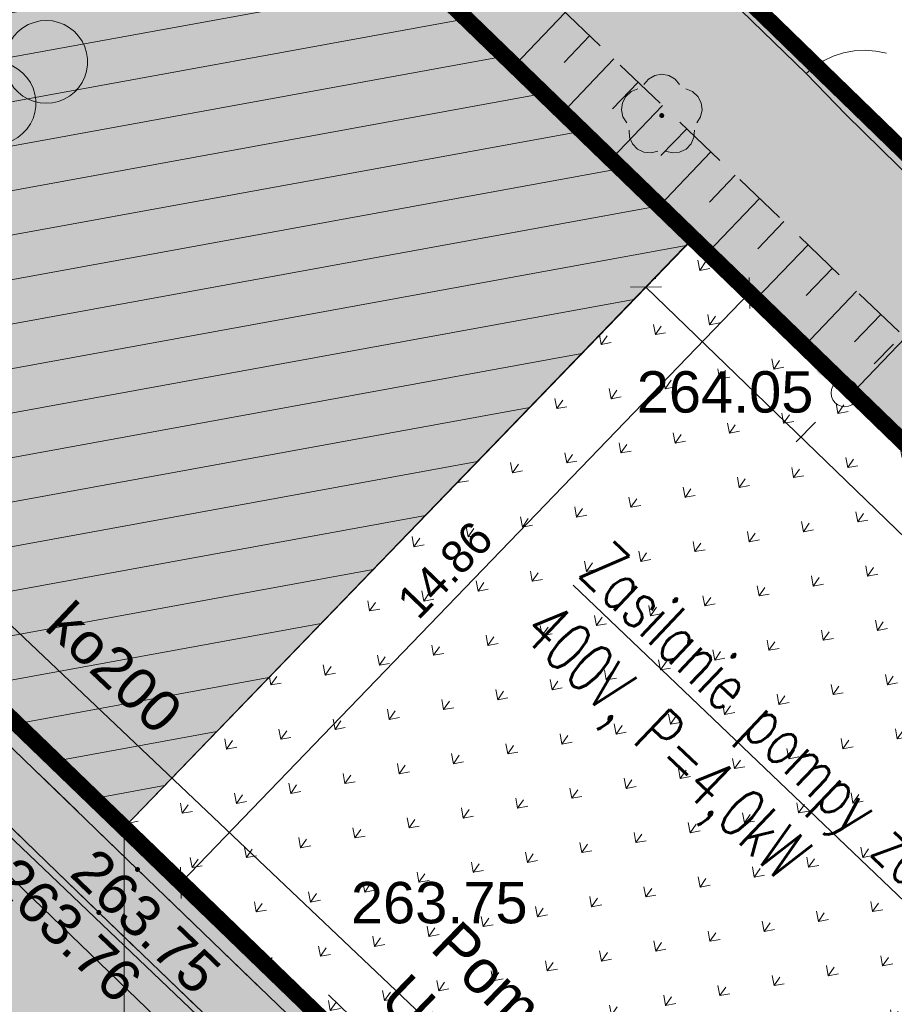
# Model space of a CAD drawing. Header units: metres. Extents: x 7427040 to 7427559, y 5541084 to 5541580.
# Tile 71 of 99: x 7427311 to 7427327, y 5541368 to 5541386. Entities that reach past the tile are written whole.
import ezdxf
from ezdxf.enums import TextEntityAlignment as Align

# ---------------------------------------------------------------- set-up
doc = ezdxf.new("R2010")
doc.units = ezdxf.units.M
doc.header["$MEASUREMENT"] = 0
for name, pattern in [('DASHED2', [0.375, 0.25, -0.125]), ('PRZER1-1', [1, 0.5, -0.5]), ('PRZER2-1', [1.5, 1, -0.5])]:
    doc.linetypes.add(name, pattern=pattern)
doc.layers.get('0').update_dxf_attribs({"color": 4})
doc.layers.get('Defpoints').update_dxf_attribs({"lineweight": 0})
for name, color, linetype, lineweight in [('!_DROGI_WYMIARY', 7, 'Continuous', 0), ('__ELEKTRYKA', 94, 'Continuous', 0), ('_PZT_NAWIERZCHNIE_L', 7, 'Continuous', 13), ('A_granica terenu do wniosku o ULICP', 151, 'DASHED2', 40), ('A_inne obiekty infrastruktury boiska', 33, 'Continuous', 0), ('A_teren podlegający przekształceniu', 1, 'DASHED2', 70), ('A_teren przekształcany na trawe naturalną', 5, 'Continuous', 0), ('A_WYMIAROWANIE', 255, 'Continuous', 0), ('E_gn_typ', 1, 'Continuous', 30), ('E_opisy', 3, 'Continuous', 30), ('GESDZI', 7, 'Continuous', 13), ('GESUZY', 96, 'Continuous', 13), ('GSLKFU', 7, 'Continuous', 13), ('GSLKOG', 7, 'Continuous', 30), ('GSPRDL', 96, 'Continuous', 13), ('GSPWPS', 7, 'Continuous', 13), ('GSPWPS_O', 7, 'Continuous', 13), ('GSSKOD', 7, 'Continuous', 13), ('GSSSPS', 7, 'Continuous', 13), ('GSSZSN', 7, 'Continuous', 13), ('GULEPR', 1, 'Continuous', 13), ('GULKPR', 36, 'Continuous', 13), ('GULKPR_O', 36, 'Continuous', 13), ('GUPELA', 7, 'Continuous', 13), ('PZT 1 BOISKO - A_boisko_L', 45, 'Continuous', 13)]:
    doc.layers.add(name, color=color, linetype=linetype, lineweight=lineweight)
doc.layers.add('_NDRK', color=6, linetype='Continuous', lineweight=0, plot=False)
doc.layers.add('WYTYCZNE ELEKTRYCZNE', color=230, linetype='Continuous', lineweight=30, plot=False)
for name, color, linetype, lineweight, transparency in [('A_chodniki_H', 253, 'Continuous', 13, 0.3), ('A_tereny zielone', 73, 'Continuous', 13, 0.7), ('PZT 1 BOISKO - A_boisko_H', 45, 'Continuous', 13, 0.5), ('SZRAF_1 BOISKO - !_DROGI_SZRAF_TARTAN', 11, 'Continuous', 0, 0.5)]:
    doc.layers.add(name, color=color, linetype=linetype, lineweight=lineweight, transparency=transparency)
doc.styles.add('Arial', font='arial.ttf')
doc.styles.add('century gothic', font='GOTHIC.TTF')
doc.styles.add('GN_atrybuty', font='simplex.shx', dxfattribs={"width": 0.8})
doc.styles.get("Standard").update_dxf_attribs({"font": 'arial.ttf'})
doc.styles.add('Style-@Arial Unicode MS', font='ARIALUNI.ttf')
doc.styles.add('Style-romans', font='romans.shx')
doc.dimstyles.new('ap 500', dxfattribs={"dimtxt": 0.9, "dimasz": 0.9, "dimexe": 0.045, "dimexo": 0.45, "dimgap": 0.45, "dimtad": 1, "dimzin": 3, "dimdsep": 46, "dimtxsty": 'Style-@Arial Unicode MS', "dimblk": '_Oblique_0.5', "dimcen": 0.55, "dimclrd": 7, "dimclre": 7, "dimadec": 0, "dimazin": 0, "dimtfac": 1, "dimtofl": 0, "dimtmove": 0, "dimatfit": 3, "dimldrblk": 'TerminatorOpen_0.5', "dimfxl": 0, "dimtolj": 1, "dimtzin": 3, "dimlwd": 13, "dimlwe": 13, "dimarcsym": 0})
doc.dimstyles.new('DUO PZT', dxfattribs={"dimtxt": 0.6, "dimasz": 0.4, "dimexe": 0.4, "dimexo": 0.0625, "dimgap": 0, "dimtad": 0, "dimzin": 1, "dimdsep": 46, "dimtxsty": 'century gothic', "dimblk": 'ARCHTICK', "dimcen": 0.09, "dimclrd": 256, "dimclre": 256, "dimclrt": 7, "dimazin": 0, "dimtfac": 1, "dimtmove": 0, "dimatfit": 3, "dimldrblk": 'ARCHTICK', "dimfxl": 0, "dimtolj": 1, "dimtzin": 1, "dimlwd": 13, "dimarcsym": 0})

# ---------------------------------------------------------------- blocks, each defined once
blk = doc.blocks.new('SZRAF_1 BOISKO')
at = {"layer": 'SZRAF_1 BOISKO - !_DROGI_SZRAF_TARTAN', "color": 11, "extrusion": (0, 0, -1)}
blk.add_solid([(-7427200.751, 5541374.594), (-7427248.054, 5541423.446), (-7427279.789, 5541298.079), (-7427327.086, 5541346.936)], dxfattribs=at)
blk = doc.blocks.new('D_GSPRDL1')
at = {"lineweight": -2, "extrusion": (0, 0, -1)}
blk.add_hatch(color=0, dxfattribs=at).paths.add_polyline_path([(0, -0.045), (-0.013906, -0.042798), (-0.02645, -0.036406), (-0.036406, -0.02645), (-0.042798, -0.013906), (-0.045, 0), (-0.042798, 0.013906), (-0.036406, 0.02645), (-0.02645, 0.036406), (-0.013906, 0.042798), (0, 0.045), (0.013906, 0.042798), (0.02645, 0.036406), (0.036406, 0.02645), (0.042798, 0.013906), (0.045, 0), (0.042798, -0.013906), (0.036406, -0.02645), (0.02645, -0.036406), (0.013906, -0.042798)])
at = {"color": 0, "lineweight": -2, "flags": 128}
for points in [[(-0.324277, 0.563333), (-0.240553, 0.662679), (-0.127956, 0.727494), (0, 0.75), (0.127956, 0.727494), (0.240553, 0.662679), (0.324277, 0.563333)], [(-0.635969, -0.134326), (-0.70458, -0.024001), (-0.731429, 0.103115), (-0.713292, 0.231763), (-0.652348, 0.346501), (-0.55591, 0.433559), (-0.435555, 0.482485)], [(0.435555, 0.482485), (0.55591, 0.433559), (0.652348, 0.346501), (0.713292, 0.231763), (0.731429, 0.103115), (0.70458, -0.024001), (0.635969, -0.134326)], [(-0.068773, -0.646351), (-0.194901, -0.677512), (-0.324092, -0.663766), (-0.440839, -0.606763), (-0.531129, -0.513345), (-0.584125, -0.394725), (-0.593465, -0.265141)], [(0.593465, -0.265141), (0.584125, -0.394725), (0.531129, -0.513345), (0.440839, -0.606763), (0.324092, -0.663766), (0.194901, -0.677512), (0.068773, -0.646351)]]:
    blk.add_lwpolyline(points, dxfattribs=at)
blk = doc.blocks.new('D_GSPWPS1')
at = {"lineweight": -2, "extrusion": (0, 0, -1)}
blk.add_hatch(color=0, dxfattribs=at).paths.add_polyline_path([(0, -0.045), (-0.011647, -0.043467), (-0.0225, -0.038971), (-0.03182, -0.03182), (-0.038971, -0.0225), (-0.043467, -0.011647), (-0.045, 0), (-0.043467, 0.011647), (-0.038971, 0.0225), (-0.03182, 0.03182), (-0.0225, 0.038971), (-0.011647, 0.043467), (0, 0.045), (0.011647, 0.043467), (0.0225, 0.038971), (0.03182, 0.03182), (0.038971, 0.0225), (0.043467, 0.011647), (0.045, 0), (0.043467, -0.011647), (0.038971, -0.0225), (0.03182, -0.03182), (0.0225, -0.038971), (0.011647, -0.043467)])
blk = doc.blocks.new('D_GUPELA2')
at = {"lineweight": -2}
blk.add_hatch(color=0, dxfattribs=at).paths.add_polyline_path([(0.002013, -0.044955), (-0.00982, -0.043916), (-0.020466, -0.040077), (-0.029541, -0.033946), (-0.036867, -0.025804), (-0.04187, -0.01649), (-0.04461, -0.005909), (-0.044532, 0.006476), (-0.041285, 0.017903), (-0.034764, 0.028574), (-0.024479, 0.03776), (-0.013449, 0.042943), (-0.001087, 0.044987), (0.011881, 0.043403), (0.021281, 0.03965), (0.030065, 0.033482), (0.038133, 0.023893), (0.043117, 0.012881), (0.044986, 0.001113), (0.044323, -0.007777), (0.040557, -0.019497), (0.033417, -0.030138), (0.024849, -0.037517), (0.013788, -0.042836)])
at = {"color": 0, "lineweight": -2, "flags": 128}
for points in [[(-0.883883, 0.883883), (-0.53033, 0.53033)], [(0.883883, 0.883883), (0.53033, 0.53033)], [(-0.883883, -0.883883), (-0.53033, -0.53033)], [(0.883883, -0.883883), (0.53033, -0.53033)]]:
    blk.add_lwpolyline(points, dxfattribs=at)
blk = doc.blocks.new('D_GUPELA1')
at = {"color": 0, "lineweight": -2, "flags": 128}
blk.add_lwpolyline([(0, 0.25), (0.064705, 0.241481), (0.125, 0.216506), (0.176777, 0.176777), (0.216506, 0.125), (0.241481, 0.064705), (0.25, 0), (0.241481, -0.064705), (0.216506, -0.125), (0.176777, -0.176777), (0.125, -0.216506), (0.064705, -0.241481), (0, -0.25), (-0.064705, -0.241481), (-0.125, -0.216506), (-0.176777, -0.176777), (-0.216506, -0.125), (-0.241481, -0.064705), (-0.25, 0), (-0.241481, 0.064705), (-0.216506, 0.125), (-0.176777, 0.176777), (-0.125, 0.216506), (-0.064705, 0.241481), (0, 0.25)], close=True, dxfattribs=at)
blk = doc.blocks.new('D_KOLO')
at = {"lineweight": -2, "extrusion": (0, 0, -1)}
blk.add_hatch(color=0, dxfattribs=at).paths.add_polyline_path([(0, -0.175), (-0.045293, -0.169037), (-0.0875, -0.151554), (-0.123744, -0.123744), (-0.151554, -0.0875), (-0.169037, -0.045293), (-0.175, 0), (-0.169037, 0.045293), (-0.151554, 0.0875), (-0.123744, 0.123744), (-0.0875, 0.151554), (-0.045293, 0.169037), (0, 0.175), (0.045293, 0.169037), (0.0875, 0.151554), (0.123744, 0.123744), (0.151554, 0.0875), (0.169037, 0.045293), (0.175, 0), (0.169037, -0.045293), (0.151554, -0.0875), (0.123744, -0.123744), (0.0875, -0.151554), (0.045293, -0.169037)])
blk = doc.blocks.new('D_GSLKOG1')
at = {"lineweight": -2, "extrusion": (0, 0, -1)}
blk.add_hatch(color=0, dxfattribs=at).paths.add_polyline_path([(0, -0.175), (-0.045293, -0.169037), (-0.0875, -0.151554), (-0.123744, -0.123744), (-0.151554, -0.0875), (-0.169037, -0.045293), (-0.175, 0), (-0.169037, 0.045293), (-0.151554, 0.0875), (-0.123744, 0.123744), (-0.0875, 0.151554), (-0.045293, 0.169037), (0, 0.175), (0.045293, 0.169037), (0.0875, 0.151554), (0.123744, 0.123744), (0.151554, 0.0875), (0.169037, 0.045293), (0.175, 0), (0.169037, -0.045293), (0.151554, -0.0875), (0.123744, -0.123744), (0.0875, -0.151554), (0.045293, -0.169037)])
blk = doc.blocks.new('D_GSLKFU1')
at = {"color": 0, "lineweight": -2, "flags": 128}
blk.add_lwpolyline([(0, 0), (-0.012833, -0.195789), (-0.051111, -0.388229), (-0.114181, -0.574025), (-0.200962, -0.75), (-0.30997, -0.913142), (-0.43934, -1.06066), (-0.586858, -1.19003), (-0.75, -1.299038)], dxfattribs=at)
blk = doc.blocks.new('D_GSSSPS1')
at = {"color": 0, "lineweight": -2, "flags": 128}
for points in [[(-1.875, 1.125), (-1.763218, 1.116623), (-1.653934, 1.09168), (-1.549587, 1.050727), (-1.45251, 0.994679), (-1.36487, 0.924789), (-1.288626, 0.842617), (-1.225481, 0.75), (-1.176845, 0.649006), (-1.143804, 0.541891), (-1.127097, 0.431048), (-1.127097, 0.318952), (-1.143804, 0.208109), (-1.176845, 0.100994), (-1.225481, 0), (-1.288626, -0.092617), (-1.36487, -0.174789), (-1.45251, -0.244679), (-1.549587, -0.300727), (-1.653934, -0.34168), (-1.763218, -0.366623), (-1.875, -0.375), (-1.986782, -0.366623), (-2.096066, -0.34168), (-2.200413, -0.300727), (-2.29749, -0.244679), (-2.38513, -0.174789), (-2.461374, -0.092617), (-2.524519, 0), (-2.573155, 0.100994), (-2.606196, 0.208109), (-2.622903, 0.318952), (-2.622903, 0.431048), (-2.606196, 0.541891), (-2.573155, 0.649006), (-2.524519, 0.75), (-2.461374, 0.842617), (-2.38513, 0.924789), (-2.29749, 0.994679), (-2.200413, 1.050727), (-2.096066, 1.09168), (-1.986782, 1.116623), (-1.875, 1.125)], [(0, 1.125), (0.111782, 1.116623), (0.221066, 1.09168), (0.325413, 1.050727), (0.42249, 0.994679), (0.51013, 0.924789), (0.586374, 0.842617), (0.649519, 0.75), (0.698155, 0.649006), (0.731196, 0.541891), (0.747903, 0.431048), (0.747903, 0.318952), (0.731196, 0.208109), (0.698155, 0.100994), (0.649519, 0), (0.586374, -0.092617), (0.51013, -0.174789), (0.42249, -0.244679), (0.325413, -0.300727), (0.221066, -0.34168), (0.111782, -0.366623), (0, -0.375), (-0.111782, -0.366623), (-0.221066, -0.34168), (-0.325413, -0.300727), (-0.42249, -0.244679), (-0.51013, -0.174789), (-0.586374, -0.092617), (-0.649519, 0), (-0.698155, 0.100994), (-0.731196, 0.208109), (-0.747903, 0.318952), (-0.747903, 0.431048), (-0.731196, 0.541891), (-0.698155, 0.649006), (-0.649519, 0.75), (-0.586374, 0.842617), (-0.51013, 0.924789), (-0.42249, 0.994679), (-0.325413, 1.050727), (-0.221066, 1.09168), (-0.111782, 1.116623), (0, 1.125)], [(1.875, 1.125), (1.986782, 1.116623), (2.096066, 1.09168), (2.200413, 1.050727), (2.29749, 0.994679), (2.38513, 0.924789), (2.461374, 0.842617), (2.524519, 0.75), (2.573155, 0.649006), (2.606196, 0.541891), (2.622903, 0.431048), (2.622903, 0.318952), (2.606196, 0.208109), (2.573155, 0.100994), (2.524519, 0), (2.461374, -0.092617), (2.38513, -0.174789), (2.29749, -0.244679), (2.200413, -0.300727), (2.096066, -0.34168), (1.986782, -0.366623), (1.875, -0.375), (1.763218, -0.366623), (1.653934, -0.34168), (1.549587, -0.300727), (1.45251, -0.244679), (1.36487, -0.174789), (1.288626, -0.092617), (1.225481, 0), (1.176845, 0.100994), (1.143804, 0.208109), (1.127097, 0.318952), (1.127097, 0.431048), (1.143804, 0.541891), (1.176845, 0.649006), (1.225481, 0.75), (1.288626, 0.842617), (1.36487, 0.924789), (1.45251, 0.994679), (1.549587, 1.050727), (1.653934, 1.09168), (1.763218, 1.116623), (1.875, 1.125)], [(-0.9375, 0.375), (-0.825718, 0.366623), (-0.716434, 0.34168), (-0.612087, 0.300727), (-0.51501, 0.244679), (-0.42737, 0.174789), (-0.351126, 0.092617), (-0.287981, 0), (-0.239345, -0.100994), (-0.206304, -0.208109), (-0.189597, -0.318952), (-0.189597, -0.431048), (-0.206304, -0.541891), (-0.239345, -0.649006), (-0.287981, -0.75), (-0.351126, -0.842617), (-0.42737, -0.924789), (-0.51501, -0.994679), (-0.612087, -1.050727), (-0.716434, -1.09168), (-0.825718, -1.116623), (-0.9375, -1.125), (-1.049282, -1.116623), (-1.158566, -1.09168), (-1.262913, -1.050727), (-1.35999, -0.994679), (-1.44763, -0.924789), (-1.523874, -0.842617), (-1.587019, -0.75), (-1.635655, -0.649006), (-1.668696, -0.541891), (-1.685403, -0.431048), (-1.685403, -0.318952), (-1.668696, -0.208109), (-1.635655, -0.100994), (-1.587019, 0), (-1.523874, 0.092617), (-1.44763, 0.174789), (-1.35999, 0.244679), (-1.262913, 0.300727), (-1.158566, 0.34168), (-1.049282, 0.366623), (-0.9375, 0.375)], [(0.9375, 0.375), (1.049282, 0.366623), (1.158566, 0.34168), (1.262913, 0.300727), (1.35999, 0.244679), (1.44763, 0.174789), (1.523874, 0.092617), (1.587019, 0), (1.635655, -0.100994), (1.668696, -0.208109), (1.685403, -0.318952), (1.685403, -0.431048), (1.668696, -0.541891), (1.635655, -0.649006), (1.587019, -0.75), (1.523874, -0.842617), (1.44763, -0.924789), (1.35999, -0.994679), (1.262913, -1.050727), (1.158566, -1.09168), (1.049282, -1.116623), (0.9375, -1.125), (0.825718, -1.116623), (0.716434, -1.09168), (0.612087, -1.050727), (0.51501, -0.994679), (0.42737, -0.924789), (0.351126, -0.842617), (0.287981, -0.75), (0.239345, -0.649006), (0.206304, -0.541891), (0.189597, -0.431048), (0.189597, -0.318952), (0.206304, -0.208109), (0.239345, -0.100994), (0.287981, 0), (0.351126, 0.092617), (0.42737, 0.174789), (0.51501, 0.244679), (0.612087, 0.300727), (0.716434, 0.34168), (0.825718, 0.366623), (0.9375, 0.375)]]:
    blk.add_lwpolyline(points, close=True, dxfattribs=at)
blk = doc.blocks.new('SIT-G1 BOISKO')
at = {"layer": 'GESDZI', "color": 252, "linetype": 'Continuous', "lineweight": 13, "flags": 128}
for points in [[(7427241.97, 5541307.49), (7427230.33, 5541315.24), (7427210.43, 5541329.61), (7427196.99, 5541343.41), (7427172.66, 5541368.39), (7427206.1, 5541403.07), (7427222.77, 5541419.91), (7427222.77, 5541419.91), (7427244.15, 5541442.18), (7427252.46, 5541450.31), (7427254.41, 5541453.57), (7427259.22, 5541448.94), (7427268.91, 5541439.64), (7427284.23, 5541424.73), (7427296.48, 5541413.08), (7427315.34, 5541394.75), (7427334.14, 5541376.5), (7427348.33, 5541362.8), (7427358.58, 5541352.7), (7427361.29, 5541350.08), (7427363.62, 5541347.81)], [(7427355.663, 5541400.192), (7427334.14, 5541376.5), (7427315.34, 5541394.75), (7427336.025, 5541417.524)]]:
    blk.add_lwpolyline(points, dxfattribs=at)
at = {"layer": 'GESUZY', "color": 96, "linetype": 'PRZER1-1', "lineweight": 13}
blk.add_lwpolyline([(7427172.66, 5541368.39), (7427206.1, 5541403.07), (7427222.77, 5541419.91), (7427244.15, 5541442.18), (7427252.46, 5541450.31), (7427254.41, 5541453.57), (7427259.22, 5541448.94), (7427268.91, 5541439.64), (7427284.23, 5541424.73), (7427296.48, 5541413.08), (7427315.34, 5541394.75), (7427334.14, 5541376.5), (7427348.33, 5541362.8), (7427354.64, 5541356.58), (7427273.39, 5541280.26), (7427247.55, 5541303.23), (7427241.97, 5541307.49), (7427230.33, 5541315.24), (7427210.43, 5541329.61), (7427196.99, 5541343.41), (7427172.66, 5541368.39)], close=True, dxfattribs=at)
blk.add_lwpolyline([(7427355.663, 5541400.192), (7427334.14, 5541376.5), (7427315.34, 5541394.75), (7427336.025, 5541417.524)], dxfattribs=at)
at = {"layer": 'GSLKFU', "color": 252, "linetype": 'Continuous', "lineweight": 13, "flags": 128}
blk.add_lwpolyline([(7427325.99, 5541384.06), (7427325.27, 5541384.8)], dxfattribs=at)
at = {"layer": 'GSLKOG', "color": 252, "linetype": 'Continuous', "lineweight": 13, "flags": 128}
for points in [[(7427284.2, 5541424.66), (7427290.64, 5541418.41), (7427296.32, 5541412.9), (7427307.53, 5541401.81), (7427315.17, 5541394.57), (7427316.03, 5541393.76), (7427325.27, 5541384.8)], [(7427325.99, 5541384.06), (7427346.01, 5541364.43), (7427347.92, 5541362.68)], [(7427306.66, 5541374.94), (7427314.22, 5541367.73), (7427331.01, 5541351.42)]]:
    blk.add_lwpolyline(points, dxfattribs=at)
blk.add_lwpolyline([(7427289.93, 5541414.03), (7427339.74, 5541365.82), (7427329.43, 5541355.16), (7427315.54, 5541368.58), (7427302.06, 5541381.59), (7427288.5, 5541394.62), (7427279.48, 5541403.38), (7427289.93, 5541414.03)], close=True, dxfattribs=at)
at = {"layer": 'GSSKOD', "color": 252, "linetype": 'PRZER2-1', "lineweight": 13}
for points in [[(7427363.83, 5541336.54), (7427352.19, 5541348.62), (7427344.66, 5541341.63), (7427333.96, 5541352.05), (7427333.2, 5541352.27), (7427330.14, 5541355.32), (7427329.45, 5541354.65), (7427313.14, 5541370.37), (7427299.43, 5541383.63), (7427279.18, 5541403.15), (7427279.16, 5541407.3), (7427277.41, 5541408.96), (7427269.89, 5541416.27), (7427269.12, 5541416.97), (7427261.75, 5541424.2), (7427262.8, 5541425.24), (7427270.14, 5541432.76), (7427260.46, 5541442.38), (7427263.58, 5541445.06), (7427262.363, 5541446.11), (7427261.31, 5541446.04), (7427254.6, 5541451.9)], [(7427253.84, 5541451.05), (7427260.89, 5541444.87), (7427257.96, 5541441.53), (7427258.61, 5541440.95), (7427256.82, 5541438.91), (7427256.16, 5541439.48), (7427250.46, 5541432.98), (7427255.82, 5541428.46), (7427262.97, 5541421.54), (7427277.72, 5541407.27), (7427277.78, 5541403.1), (7427298.73, 5541382.85), (7427312.44, 5541369.59), (7427328.68, 5541353.98), (7427342.95, 5541340.01), (7427298.49, 5541297.32)]]:
    blk.add_lwpolyline(points, dxfattribs=at)
at = {"layer": 'GSSSPS', "color": 252, "linetype": 'PRZER2-1', "lineweight": 13}
blk.add_lwpolyline([(7427339.74, 5541365.82), (7427289.93, 5541414.03), (7427279.48, 5541403.38), (7427329.43, 5541355.16), (7427339.74, 5541365.82)], close=True, dxfattribs=at)
at = {"layer": 'GSSZSN', "color": 252, "linetype": 'PRZER2-1', "lineweight": 13}
for points in [[(7427367.01, 5541339.26), (7427360.79, 5541345.52), (7427352.94, 5541353.94), (7427352.72, 5541353.94), (7427349.82, 5541355.02), (7427346.77, 5541355.89), (7427345.37, 5541356.92), (7427344.01, 5541358.73), (7427342.86, 5541360.6), (7427344.52, 5541362.7), (7427341.78, 5541365.66), (7427338.74, 5541368.78), (7427331.29, 5541375.97), (7427317.04, 5541389.6), (7427310.13, 5541396.18), (7427293.62, 5541411.76)], [(7427289.93, 5541414.03), (7427339.74, 5541365.82), (7427340.81, 5541364.86), (7427342.7, 5541363.44), (7427341.08, 5541360.86), (7427342.38, 5541358.76), (7427344.35, 5541355.93), (7427345.34, 5541354.92), (7427346.24, 5541354.75), (7427349.47, 5541353.64), (7427351.79, 5541352.78), (7427353.53, 5541350.92), (7427359.6, 5541344.51), (7427365.76, 5541338.15)]]:
    blk.add_lwpolyline(points, dxfattribs=at)
at = {"layer": 'GSSZSN', "color": 252, "linetype": 'Continuous', "lineweight": 13, "flags": 128}
for points in [[(7427320.9, 5541385.908), (7427319.98, 5541384.946)], [(7427321.34, 5541385.487), (7427320.879, 5541385.004)], [(7427321.781, 5541385.066), (7427320.855, 5541384.098)], [(7427322.221, 5541384.644), (7427321.757, 5541384.159)], [(7427322.661, 5541384.223), (7427321.731, 5541383.25)], [(7427323.102, 5541383.802), (7427322.635, 5541383.314)], [(7427323.542, 5541383.381), (7427322.607, 5541382.403)], [(7427323.983, 5541382.96), (7427323.514, 5541382.469)], [(7427324.423, 5541382.538), (7427323.483, 5541381.555)], [(7427324.863, 5541382.117), (7427324.392, 5541381.624)], [(7427325.304, 5541381.696), (7427324.358, 5541380.708)], [(7427325.744, 5541381.275), (7427325.27, 5541380.779)], [(7427326.184, 5541380.853), (7427325.234, 5541379.86)], [(7427326.625, 5541380.432), (7427326.148, 5541379.934)], [(7427327.065, 5541380.011), (7427326.11, 5541379.012)]]:
    blk.add_lwpolyline(points, dxfattribs=at)
at = {"layer": 'GULEPR', "color": 1, "linetype": 'Continuous', "lineweight": 13, "flags": 128}
blk.add_lwpolyline([(7427273.38, 5541299.75), (7427274, 5541300.05), (7427274.8, 5541299.9), (7427275.74, 5541300.16), (7427276.68, 5541300.64), (7427281.08, 5541304.87), (7427295.69, 5541319.28), (7427307.57, 5541330.68), (7427318.49, 5541341.19), (7427328.14, 5541350.91), (7427329.28, 5541352.28), (7427320.34, 5541361.07), (7427309.87, 5541371.16), (7427293.43, 5541387.14), (7427270.25, 5541409.19), (7427260.72, 5541418.67), (7427250.71, 5541428.17)], dxfattribs=at)
at = {"layer": 'GULKPR', "color": 36, "linetype": 'Continuous', "lineweight": 13, "flags": 128}
blk.add_lwpolyline([(7427185.19, 5541422.37), (7427188.48, 5541421.29), (7427191.61, 5541420.26), (7427209.24, 5541403.8), (7427237.32, 5541432.27), (7427255.3, 5541427.63), (7427291.69, 5541392.97), (7427328.11, 5541358.42)], dxfattribs=at)
at = {"layer": 'GSLKFU', "color": 7, "linetype": 'Continuous', "lineweight": 13, "rotation": 134.2151754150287}
blk.add_blockref('D_GSLKFU1', (7427325.27, 5541384.8), dxfattribs=at)
at = {"layer": 'GSLKOG', "color": 7, "linetype": 'Continuous', "lineweight": 13}
for name, p, rotation in [('D_GSLKOG1', (7427325.27, 5541384.8), 315.8814039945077), ('D_KOLO', (7427320.224, 5541384.709), 315.935167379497), ('D_KOLO', (7427320.224, 5541384.709), 315.935167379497), ('D_GSLKOG1', (7427325.99, 5541384.06), 315.5635468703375), ('D_KOLO', (7427325.613, 5541379.493), 315.935167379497), ('D_KOLO', (7427325.613, 5541379.493), 315.935167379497), ('D_KOLO', (7427311.498, 5541372.481), 136.0164662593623), ('D_KOLO', (7427311.498, 5541372.481), 136.0164662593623)]:
    blk.add_blockref(name, p, dxfattribs=dict(at, rotation=rotation))
at = {"layer": 'GSPRDL', "color": 96, "linetype": 'Continuous', "lineweight": 13}
blk.add_blockref('D_GSPRDL1', (7427322.65, 5541384.04), dxfattribs=at)
at = {"layer": 'GSPWPS', "color": 7, "linetype": 'Continuous', "lineweight": 13}
for p in [(7427325.97, 5541379.01), (7427313.14, 5541370.37), (7427312.44, 5541369.59), (7427315.54, 5541368.58)]:
    blk.add_blockref('D_GSPWPS1', p, dxfattribs=at)
at = {"layer": 'GSSSPS', "color": 7, "linetype": 'Continuous', "lineweight": 13}
blk.add_blockref('D_GSSSPS1', (7427309.61, 5541384.638), dxfattribs=at)
at = {"layer": 'GUPELA', "color": 7, "linetype": 'Continuous', "lineweight": 13}
for name in ['D_GUPELA2', 'D_GUPELA1']:
    blk.add_blockref(name, (7427325.97, 5541379.01), dxfattribs=at)
at = {"layer": 'GSPWPS_O', "color": 252, "linetype": 'Continuous', "lineweight": 13, "style": 'Arial'}
for s, p in [('264.05', (7427322.196, 5541378.654)), ('263.75', (7427317.012, 5541369.393))]:
    blk.add_text(s, height=0.75, dxfattribs=at).set_placement(p)
for s, rotation, p in [('263.75', 316.0553, (7427311.884, 5541370.274)), ('263.76', 316.3575, (7427310.448, 5541370.114))]:
    blk.add_text(s, height=0.75, rotation=rotation, dxfattribs=at).set_placement(p)
at = {"layer": 'GULKPR_O', "color": 36, "linetype": 'Continuous', "lineweight": 13, "style": 'Arial'}
blk.add_text('ko200', height=0.75, rotation=316.5091, dxfattribs=at).set_placement((7427311.43, 5541374.74))
blk = doc.blocks.new('_ArchTick')
at = {"color": 0, "linetype": 'ByBlock', "flags": 128}
blk.add_lwpolyline([(-0.5, -0.5), (0.5, 0.5)], dxfattribs=at)
blk = doc.blocks.new('*D116')
at = {"layer": 'A_WYMIAROWANIE'}
for p, q in [((7427322.643, 5541381.218), (7427322.086, 5541380.644)), ((7427339.165, 5541365.226), (7427338.609, 5541364.651))]:
    blk.add_line(p, q, dxfattribs=at)
at = {"layer": 'A_WYMIAROWANIE', "lineweight": 13}
blk.add_line((7427322.364, 5541380.931), (7427338.887, 5541364.939), dxfattribs=at)
at = {"layer": 'Defpoints'}
for p in [(7427323.217, 5541381.812), (7427330.96, 5541373.28), (7427339.74, 5541365.82), (7427338.887, 5541364.939)]:
    blk.add_point(p, dxfattribs=at)
at = {"layer": 'A_WYMIAROWANIE', "lineweight": 13, "xscale": 0.4, "yscale": 0.4, "zscale": 0.4}
for p, rotation in [((7427322.364, 5541380.931), 135.9351690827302), ((7427338.887, 5541364.939), 315.9351690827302)]:
    blk.add_blockref('_ArchTick', p, dxfattribs=dict(at, rotation=rotation))
at = {"layer": 'A_WYMIAROWANIE', "color": 7, "linetype": 'Continuous', "style": 'century gothic'}
blk.add_text('22.99', height=0.6, rotation=315.9352, dxfattribs=at).set_placement((7427330.24, 5541373.997), align=Align.MIDDLE_LEFT)
blk = doc.blocks.new('*D117')
at = {"layer": 'A_WYMIAROWANIE'}
for p, q in [((7427323.955, 5541381.101), (7427324.53, 5541380.546)), ((7427313.64, 5541370.404), (7427314.216, 5541369.848))]:
    blk.add_line(p, q, dxfattribs=at)
at = {"layer": 'A_WYMIAROWANIE', "lineweight": 13}
blk.add_line((7427324.243, 5541380.823), (7427313.928, 5541370.126), dxfattribs=at)
at = {"layer": 'Defpoints'}
for p in [(7427323.213, 5541381.816), (7427318.74, 5541375.808), (7427312.899, 5541371.118), (7427313.928, 5541370.126)]:
    blk.add_point(p, dxfattribs=at)
at = {"layer": 'A_WYMIAROWANIE', "lineweight": 13, "xscale": 0.4, "yscale": 0.4, "zscale": 0.4}
for p, rotation in [((7427324.243, 5541380.823), 46.04450843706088), ((7427313.928, 5541370.126), 226.0445084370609)]:
    blk.add_blockref('_ArchTick', p, dxfattribs=dict(at, rotation=rotation))
at = {"layer": 'A_WYMIAROWANIE', "color": 7, "linetype": 'Continuous', "style": 'century gothic'}
blk.add_text('14.86', height=0.6, rotation=46.0445, dxfattribs=at).set_placement((7427318.019, 5541375.082), align=Align.MIDDLE_LEFT)
blk = doc.blocks.new('MULTILEADER')
at = {"layer": 'E_opisy', "flags": 128}
blk.add_lwpolyline([(33.765, 67.518), (47.255, 67.518)], dxfattribs=at)
at = {"layer": 'E_opisy', "style": 'Style-romans', "width": 0.7}
for s, p in [('Zasilanie pompy zatapialnej', (33.675, 68.598)), ('400V, P=4,0kW', (33.675, 67.098))]:
    blk.add_text(s, height=0.9, dxfattribs=at).set_placement(p, align=Align.TOP_LEFT)
blk = doc.blocks.new('elektryka 2024.12.09')
at = {"layer": 'E_opisy'}
blk.add_blockref('MULTILEADER', (0, 0), dxfattribs=at)
blk = doc.blocks.new('zbiornik 2024.12.09 v2')
at = {"layer": 'WYTYCZNE ELEKTRYCZNE'}
blk.add_line((46.483, 59.331), (35.265, 59.331), dxfattribs=at)
at = {"layer": 'WYTYCZNE ELEKTRYCZNE', "insert": (36.005, 61.986), "char_height": 0.8, "width": 17.28516, "attachment_point": 1, "rotation": 0}
blk.add_mtext('\\Ftxt;Pompa zatapialna\\PU=400V,P=4.0kW,I=7.9A', dxfattribs=at)
blk = doc.blocks.new('_Oblique_0.5')
at = {"color": 0, "linetype": 'ByBlock', "lineweight": -2}
for p, q in [((0.5, 0.25), (-0.5, -0.25)), ((0, 0), (-1, 0))]:
    blk.add_line(p, q, dxfattribs=at)
blk = doc.blocks.new('*D120')
at = {"layer": '!_DROGI_WYMIARY', "color": 7, "linetype": 'Continuous', "lineweight": 13}
for p, q in [((7427248.088, 5541423.482), (7427231.858, 5541406.717)), ((7427311.712, 5541329.473), (7427232.536, 5541406.123)), ((7427328.558, 5541345.581), (7427312.328, 5541328.815))]:
    blk.add_line(p, q, dxfattribs=at)
at = {"layer": 'Defpoints', "color": 0, "linetype": 'Continuous'}
for p in [(7427248.401, 5541423.805), (7427231.889, 5541406.749), (7427328.871, 5541345.904)]:
    blk.add_point(p, dxfattribs=at)
at = {"layer": '!_DROGI_WYMIARY', "color": 7, "linetype": 'Continuous', "lineweight": 13, "xscale": 0.9, "yscale": 0.9, "zscale": 0.9}
for p, rotation in [((7427231.889, 5541406.749), 135.929084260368), ((7427312.359, 5541328.847), 315.929084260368)]:
    blk.add_blockref('_Oblique_0.5', p, dxfattribs=dict(at, rotation=rotation))
at = {"layer": '!_DROGI_WYMIARY', "color": 0, "linetype": 'Continuous', "lineweight": 13, "insert": (7427272.757, 5541368.452), "char_height": 0.9, "attachment_point": 5, "rotation": 315.9291, "style": 'Style-@Arial Unicode MS'}
blk.add_mtext('\\A1;112.00', dxfattribs=at)
blk = doc.blocks.new('TerminatorOpen_0.5')
at = {"color": 0, "linetype": 'ByBlock', "lineweight": -2}
for q in [(-1, 0.25), (-1, 0), (-1, -0.25)]:
    blk.add_line((0, 0), q, dxfattribs=at)
blk = doc.blocks.new('PZT 1 BOISKO')
at = {"layer": 'A_chodniki_H'}
h = blk.add_hatch(dxfattribs=at)
h.set_pattern_fill('GENERAL_HEXAGON', color=256, pattern_type=2)
h.set_pattern_definition([(258.63756, (7427116.40293, 5541359.69487), (0.31839488, -0.0639825), [0.1875, -0.375]), (18.63756, (7427116.40293, 5541359.69487), (-0.10378698, 0.3077293), [0.1875, -0.375]), (318.63756, (7427116.366, 5541359.51105), (0.2146079, 0.2437468), [0.1875, -0.375])])
h.paths.add_polyline_path([(7427312.886, 5541243.296), (7427318.546, 5541237.821), (7427318.49, 5541238.43), (7427319.15, 5541240.43), (7427320.48, 5541241.81), (7427326.5, 5541247.52), (7427335.07, 5541252.64), (7427336.85, 5541254), (7427338.44, 5541255.52), (7427341.9, 5541251.93), (7427352.26, 5541261.86), (7427350.51, 5541263.66), (7427364.25, 5541276.73), (7427384.85, 5541296.39), (7427386.58, 5541294.57), (7427400.33, 5541309.31), (7427386.39, 5541323.91), (7427384.86, 5541322.51), (7427383.48, 5541321.65), (7427381.81, 5541321.37), (7427380.25, 5541322.03), (7427379.36, 5541322.8), (7427365.08, 5541337.79), (7427363.83, 5541336.54), (7427352.19, 5541348.62), (7427344.66, 5541341.63), (7427333.96, 5541352.05), (7427333.2, 5541352.27), (7427330.14, 5541355.32), (7427329.45, 5541354.65), (7427313.14, 5541370.37), (7427299.43, 5541383.63), (7427279.18, 5541403.15), (7427279.16, 5541407.3), (7427277.41, 5541408.96), (7427269.89, 5541416.27), (7427269.12, 5541416.97), (7427261.75, 5541424.2), (7427262.8, 5541425.24), (7427270.14, 5541432.76), (7427260.46, 5541442.38), (7427263.413, 5541444.916), (7427262.182, 5541446.098), (7427261.31, 5541446.04), (7427254.6, 5541451.9), (7427253.84, 5541451.05), (7427260.89, 5541444.87), (7427250.46, 5541432.98), (7427243.069, 5541439.459), (7427239.97, 5541435.86), (7427241.49, 5541434.47), (7427237.09, 5541433.1), (7427215.39, 5541410.29), (7427203.65, 5541398.59), (7427179.98, 5541375.21), (7427179.64, 5541375.47), (7427174.622, 5541370.425), (7427172.66, 5541368.39), (7427177.975, 5541362.933), (7427178.93, 5541363.93), (7427180.22, 5541365.25), (7427182.35, 5541363.35), (7427184.913, 5541361.02), (7427189.686, 5541356.68), (7427192.59, 5541354.04), (7427194.13, 5541352.7), (7427200.71, 5541346.78), (7427205.99, 5541352.83), (7427189.68, 5541367.45), (7427190.38, 5541368.24), (7427189.77, 5541369.07), (7427188.92, 5541368.13), (7427184.92, 5541371.82), (7427184.71, 5541375.16), (7427186.78, 5541377.78), (7427205.72, 5541396.49), (7427217.81, 5541408.93), (7427235.67, 5541427.08), (7427241.49, 5541428.41), (7427249.5, 5541429.45), (7427248.26, 5541428.16), (7427251.32, 5541425.57), (7427252.19, 5541426.68), (7427250.75, 5541427.87), (7427251.26, 5541428.48), (7427255.82, 5541428.46), (7427262.97, 5541421.54), (7427277.72, 5541407.27), (7427277.779, 5541403.101), (7427298.73, 5541382.85), (7427312.44, 5541369.59), (7427328.68, 5541353.98), (7427342.95, 5541340.01), (7427298.49, 5541297.32), (7427325.08, 5541269.7), (7427323.12, 5541267.86), (7427330.09, 5541260.41), (7427328.58, 5541258.61), (7427322.112, 5541252.376), (7427321.745, 5541252.036), (7427321.378, 5541251.695), (7427321.012, 5541251.355), (7427317.72, 5541248.3), (7427319.57, 5541246.44), (7427330.31, 5541256.89), (7427333.96, 5541260.42), (7427335.79, 5541258.5), (7427333.98, 5541256.76), (7427324.47, 5541250.91), (7427323.95, 5541250.54), (7427319.57, 5541246.44), (7427319.57, 5541246.44), (7427317.84, 5541244.85), (7427316.18, 5541243.72), (7427314.75, 5541243.25)])
h.paths.add_polyline_path([(7427348.56, 5541343.21), (7427374.12, 5541316.56), (7427373.58, 5541316.05), (7427373.09, 5541316.57), (7427371.44, 5541315.01), (7427371.94, 5541314.48), (7427371.41, 5541313.98), (7427370.92, 5541314.51), (7427369.27, 5541312.95), (7427371.954, 5541310.144), (7427376.93, 5541304.94), (7427337.53, 5541267.44), (7427337.19, 5541267.77), (7427339.16, 5541269.65), (7427331.87, 5541277.15), (7427330.23, 5541275.6), (7427330.76, 5541275.04), (7427330.229, 5541274.539), (7427329.71, 5541275.09), (7427328.06, 5541273.52), (7427328.58, 5541272.97), (7427328.05, 5541272.46), (7427327.53, 5541273.01), (7427325.88, 5541271.45), (7427326.42, 5541270.89), (7427325.87, 5541270.38), (7427300.32, 5541297.07), (7427300.86, 5541297.58), (7427301.361, 5541297.051), (7427303.061, 5541298.659), (7427302.531, 5541299.221), (7427303.049, 5541299.711), (7427303.57, 5541299.16), (7427305.22, 5541300.73), (7427304.69, 5541301.3), (7427305.2, 5541301.78), (7427305.72, 5541301.23), (7427307.37, 5541302.8), (7427306.85, 5541303.36), (7427307.37, 5541303.85), (7427307.88, 5541303.31), (7427309.56, 5541304.89), (7427309.02, 5541305.45), (7427309.55, 5541305.95), (7427310.09, 5541305.39), (7427311.73, 5541306.95), (7427311.18, 5541307.52), (7427311.71, 5541308.03), (7427312.26, 5541307.45), (7427313.89, 5541309), (7427313.36, 5541309.56), (7427313.89, 5541310.06), (7427314.41, 5541309.51), (7427316.06, 5541311.08), (7427315.53, 5541311.64), (7427316.06, 5541312.15), (7427316.58, 5541311.6), (7427318.22, 5541313.16), (7427317.7, 5541313.72), (7427318.22, 5541314.22), (7427318.75, 5541313.66), (7427320.41, 5541315.24), (7427319.88, 5541315.8), (7427320.4, 5541316.29), (7427320.92, 5541315.74), (7427322.56, 5541317.29), (7427322.02, 5541317.85), (7427322.56, 5541318.36), (7427323.08, 5541317.81), (7427324.73, 5541319.37), (7427324.21, 5541319.92), (7427324.73, 5541320.42), (7427325.25, 5541319.87), (7427326.9, 5541321.44), (7427326.37, 5541322), (7427326.9, 5541322.51), (7427327.43, 5541321.95), (7427329.07, 5541323.51), (7427328.54, 5541324.08), (7427329.06, 5541324.58), (7427329.59, 5541324.03), (7427331.23, 5541325.59), (7427330.7, 5541326.14), (7427331.23, 5541326.64), (7427331.75, 5541326.1), (7427333.39, 5541327.65), (7427332.86, 5541328.2), (7427333.4, 5541328.71), (7427333.92, 5541328.17), (7427335.55, 5541329.71), (7427335.02, 5541330.26), (7427335.55, 5541330.76), (7427336.07, 5541330.21), (7427337.73, 5541331.79), (7427337.2, 5541332.35), (7427337.73, 5541332.84), (7427338.25, 5541332.29), (7427339.88, 5541333.85), (7427339.36, 5541334.4), (7427339.88, 5541334.9), (7427340.39, 5541334.36), (7427342.06, 5541335.94), (7427341.54, 5541336.49), (7427342.05, 5541336.97), (7427342.56, 5541336.43), (7427344.22, 5541338), (7427343.69, 5541338.56), (7427344.21, 5541339.06), (7427344.73, 5541338.52), (7427346.38, 5541340.08), (7427345.85, 5541340.64), (7427346.38, 5541341.14), (7427346.91, 5541340.59), (7427348.55, 5541342.14), (7427348.02, 5541342.7)], flags=16)
h.paths.add_polyline_path([(7427351.57, 5541345.94), (7427362.15, 5541334.94), (7427360.65, 5541333.528), (7427359.66, 5541332.72), (7427349.201, 5541343.629)], flags=16)
h.paths.add_polyline_path([(7427367.98, 5541328.49), (7427369.23, 5541327.62), (7427376.47, 5541320.1), (7427377.44, 5541318.27), (7427377.4, 5541316.06), (7427376.82, 5541314.84), (7427376.01, 5541315.63), (7427373.453, 5541318.311), (7427370.115, 5541321.81), (7427364.079, 5541328.138), (7427365.353, 5541328.772)], flags=16)
at = {"layer": 'A_teren przekształcany na trawe naturalną'}
h = blk.add_hatch(dxfattribs=at)
h.set_pattern_fill('ANSI31', color=256, pattern_type=2)
h.set_pattern_definition([(10.3329, (7427118.9615, 5541381.5784), (-0.1423725, 0.7808772), [])])
h.paths.add_polyline_path([(7427262.8, 5541425.24), (7427261.75, 5541424.2), (7427277.41, 5541408.96), (7427279.16, 5541407.3), (7427279.178, 5541403.674), (7427312.899, 5541371.129), (7427323.217, 5541381.812), (7427289.93, 5541414.03), (7427270.14, 5541432.76)])
at = {"layer": 'A_tereny zielone'}
h = blk.add_hatch(color=256, dxfattribs=at)
h.paths.add_polyline_path([(7427324.78, 5541228.21), (7427320.15, 5541236.27), (7427318.546, 5541237.821), (7427318.49, 5541238.43), (7427319.15, 5541240.43), (7427320.48, 5541241.81), (7427326.5, 5541247.52), (7427335.07, 5541252.64), (7427336.85, 5541254), (7427338.44, 5541255.52), (7427341.9, 5541251.93), (7427352.26, 5541261.86), (7427350.51, 5541263.66), (7427364.25, 5541276.73), (7427384.85, 5541296.39), (7427386.58, 5541294.57), (7427400.33, 5541309.31), (7427386.39, 5541323.91), (7427384.86, 5541322.51), (7427383.48, 5541321.65), (7427381.81, 5541321.37), (7427380.25, 5541322.03), (7427379.36, 5541322.8), (7427365.08, 5541337.79), (7427363.83, 5541336.54), (7427352.19, 5541348.62), (7427344.66, 5541341.63), (7427333.96, 5541352.05), (7427333.2, 5541352.27), (7427330.14, 5541355.32), (7427329.45, 5541354.65), (7427313.14, 5541370.37), (7427299.43, 5541383.63), (7427279.18, 5541403.15), (7427279.16, 5541407.3), (7427277.41, 5541408.96), (7427269.89, 5541416.27), (7427269.12, 5541416.97), (7427261.75, 5541424.2), (7427262.8, 5541425.24), (7427270.14, 5541432.76), (7427260.46, 5541442.38), (7427263.413, 5541444.916), (7427268.91, 5541439.64), (7427269.612, 5541438.962), (7427267.81, 5541437.12), (7427268.24, 5541436.7), (7427270.47, 5541434.69), (7427272.179, 5541436.459), (7427282.328, 5541426.581), (7427280.89, 5541425.01), (7427283.3, 5541422.5), (7427284.71, 5541421.28), (7427286.228, 5541422.83), (7427296.48, 5541413.08), (7427315.34, 5541394.75), (7427334.14, 5541376.5), (7427348.33, 5541362.8), (7427358.58, 5541352.7), (7427361.29, 5541350.08), (7427363.62, 5541347.81), (7427366.52, 5541345.04), (7427373.099, 5541338.769), (7427371.84, 5541337.44), (7427372.92, 5541336.41), (7427374.211, 5541337.709), (7427378.19, 5541333.92), (7427396.7, 5541315.71), (7427402.05, 5541310.46), (7427383.24, 5541290.03), (7427367.48, 5541272.62), (7427365.33, 5541270.24), (7427360.53, 5541265.49), (7427345.01, 5541249.37), (7427332.02, 5541235.75), (7427327.9, 5541231.44)])
h.paths.add_polyline_path([(7427329.43, 5541355.16), (7427321.278, 5541363.03), (7427312.899, 5541371.129), (7427323.217, 5541381.812), (7427339.74, 5541365.82)], flags=16)
h.paths.add_polyline_path([(7427333.7, 5541353.99), (7427331.59, 5541356.15), (7427335.31, 5541359.75), (7427337.42, 5541357.48)], flags=16)
h.paths.add_polyline_path([(7427326.352, 5541237.954), (7427322.013, 5541242.346), (7427326.796, 5541246.889), (7427331.617, 5541249.912), (7427331.883, 5541249.488), (7427327.104, 5541246.491), (7427322.727, 5541242.334), (7427326.708, 5541238.306)], flags=16)
h.paths.add_polyline_path([(7427326.903, 5541233.524), (7427319.234, 5541240.333), (7427319.566, 5541240.707), (7427326.877, 5541234.216), (7427326.99, 5541234.334), (7427327.35, 5541233.986)], flags=16)
h = blk.add_hatch(color=256, dxfattribs=at)
h.paths.add_polyline_path([(7427200.71, 5541346.78), (7427200.71, 5541346.78), (7427200.736, 5541346.809)], flags=0)
h.paths.add_polyline_path([(7427314.75, 5541243.25), (7427312.886, 5541243.296), (7427305.53, 5541250.41), (7427281.57, 5541272.99), (7427247.55, 5541303.23), (7427241.97, 5541307.49), (7427230.33, 5541315.24), (7427210.43, 5541329.61), (7427177.975, 5541362.933), (7427178.93, 5541363.93), (7427180.22, 5541365.25), (7427182.35, 5541363.35), (7427184.913, 5541361.02), (7427189.686, 5541356.68), (7427192.59, 5541354.04), (7427194.13, 5541352.7), (7427200.71, 5541346.78), (7427200.544, 5541346.593), (7427218.723, 5541330.374), (7427229.982, 5541320.145), (7427239.784, 5541311.223), (7427244.205, 5541307.422), (7427256.542, 5541296.284), (7427271.974, 5541282.343), (7427283.434, 5541272.283), (7427296.374, 5541260.713), (7427298.604, 5541258.763), (7427306.203, 5541251.914), (7427314.133, 5541244.814), (7427314.467, 5541245.186), (7427306.537, 5541252.286), (7427298.936, 5541259.137), (7427296.706, 5541261.087), (7427283.766, 5541272.657), (7427272.306, 5541282.717), (7427256.878, 5541296.656), (7427244.535, 5541307.798), (7427240.116, 5541311.597), (7427230.318, 5541320.515), (7427219.057, 5541330.746), (7427200.876, 5541346.967), (7427200.736, 5541346.809), (7427205.99, 5541352.83), (7427189.68, 5541367.45), (7427190.38, 5541368.24), (7427189.77, 5541369.07), (7427188.92, 5541368.13), (7427184.92, 5541371.82), (7427184.71, 5541375.16), (7427186.78, 5541377.78), (7427205.72, 5541396.49), (7427217.81, 5541408.93), (7427235.67, 5541427.08), (7427241.49, 5541428.41), (7427249.5, 5541429.45), (7427248.26, 5541428.16), (7427251.32, 5541425.57), (7427252.19, 5541426.68), (7427250.75, 5541427.87), (7427251.26, 5541428.48), (7427255.82, 5541428.46), (7427262.97, 5541421.54), (7427277.72, 5541407.27), (7427277.779, 5541403.101), (7427298.73, 5541382.85), (7427312.44, 5541369.59), (7427328.68, 5541353.98), (7427342.95, 5541340.01), (7427298.49, 5541297.32), (7427325.08, 5541269.7), (7427323.12, 5541267.86), (7427330.09, 5541260.41), (7427328.58, 5541258.61), (7427322.112, 5541252.376), (7427321.745, 5541252.036), (7427321.378, 5541251.695), (7427321.012, 5541251.355), (7427317.72, 5541248.3), (7427319.57, 5541246.44), (7427317.84, 5541244.85), (7427316.18, 5541243.72)], flags=16)
h.paths.add_polyline_path([(7427279.789, 5541298.079), (7427200.756, 5541374.589), (7427248.054, 5541423.446), (7427327.086, 5541346.936)], flags=16)
h.paths.add_polyline_path([(7427211, 5541358.15), (7427208.002, 5541361.208), (7427208.7, 5541361.93), (7427211.709, 5541358.841)], flags=16)
h.paths.add_polyline_path([(7427242.27, 5541322.8), (7427220.96, 5541343.02), (7427222.19, 5541344.44), (7427225.27, 5541344.56), (7427244.9, 5541325.62)], flags=16)
h.paths.add_polyline_path([(7427258.65, 5541312.37), (7427255.62, 5541315.32), (7427256.31, 5541316.03), (7427259.4, 5541313)], flags=16)
h.paths.add_polyline_path([(7427315.454, 5541247.72), (7427315.106, 5541248.08), (7427322.406, 5541255.13), (7427322.754, 5541254.77)], flags=16)
at = {"layer": 'PZT 1 BOISKO - A_boisko_H'}
h = blk.add_hatch(dxfattribs=at)
h.set_pattern_fill('SITEWORK_GRASS', color=256, pattern_type=2)
h.set_pattern_definition([(55.3329, (7427118.9615, 5541381.5784), (-0.179367, 0.9837826), [0.1875, -1.226714]), (10.3329, (7427118.9615, 5541381.5784), (-0.179367, 0.9837822), [0.1875, -0.8125]), (100.3329, (7427118.9615, 5541381.5784), (-0.9837822, -0.179367), [0.1875, -0.8125])])
h.paths.add_polyline_path([(7427323.217, 5541381.812), (7427339.74, 5541365.82), (7427329.43, 5541355.16), (7427321.278, 5541363.03), (7427312.899, 5541371.129)])
at = {"layer": '_PZT_NAWIERZCHNIE_L', "flags": 128}
for points in [[(7427298.49, 5541297.32), (7427342.95, 5541340.01), (7427328.68, 5541353.98), (7427312.44, 5541369.59), (7427298.73, 5541382.85), (7427277.779, 5541403.101), (7427277.72, 5541407.27), (7427262.97, 5541421.54), (7427255.82, 5541428.46), (7427251.26, 5541428.48)], [(7427254.6, 5541451.9), (7427261.31, 5541446.04), (7427262.182, 5541446.098), (7427263.413, 5541444.916), (7427260.46, 5541442.38), (7427270.14, 5541432.76), (7427262.8, 5541425.24), (7427261.75, 5541424.2), (7427269.12, 5541416.97), (7427269.89, 5541416.27), (7427277.41, 5541408.96), (7427279.16, 5541407.3), (7427279.18, 5541403.15), (7427299.43, 5541383.63), (7427313.14, 5541370.37), (7427329.45, 5541354.65), (7427330.14, 5541355.32), (7427333.2, 5541352.27), (7427333.96, 5541352.05), (7427344.66, 5541341.63), (7427352.19, 5541348.62), (7427363.83, 5541336.54)], [(7427298.49, 5541297.32), (7427342.95, 5541340.01), (7427328.68, 5541353.98), (7427312.44, 5541369.59), (7427298.73, 5541382.85), (7427277.779, 5541403.101), (7427277.72, 5541407.27), (7427262.97, 5541421.54), (7427255.82, 5541428.46), (7427251.26, 5541428.48)], [(7427254.6, 5541451.9), (7427261.31, 5541446.04), (7427262.182, 5541446.098), (7427263.413, 5541444.916), (7427260.46, 5541442.38), (7427270.14, 5541432.76), (7427262.8, 5541425.24), (7427261.75, 5541424.2), (7427269.12, 5541416.97), (7427269.89, 5541416.27), (7427277.41, 5541408.96), (7427279.16, 5541407.3), (7427279.18, 5541403.15), (7427299.43, 5541383.63), (7427313.14, 5541370.37), (7427329.45, 5541354.65), (7427330.14, 5541355.32), (7427333.2, 5541352.27), (7427333.96, 5541352.05), (7427344.66, 5541341.63), (7427352.19, 5541348.62), (7427363.83, 5541336.54)], [(7427363.62, 5541347.81), (7427361.29, 5541350.08), (7427358.58, 5541352.7), (7427348.33, 5541362.8), (7427334.14, 5541376.5), (7427315.34, 5541394.75), (7427296.48, 5541413.08)], [(7427269.89, 5541416.27), (7427277.41, 5541408.96), (7427279.16, 5541407.3), (7427279.18, 5541403.15), (7427299.43, 5541383.63), (7427313.14, 5541370.37), (7427329.45, 5541354.65), (7427330.14, 5541355.32), (7427333.2, 5541352.27), (7427333.96, 5541352.05), (7427344.66, 5541341.63), (7427352.19, 5541348.62), (7427363.83, 5541336.54)]]:
    blk.add_lwpolyline(points, dxfattribs=at)
blk.add_lwpolyline([(7427270.14, 5541432.76), (7427289.93, 5541414.03), (7427323.217, 5541381.812), (7427312.899, 5541371.129), (7427279.178, 5541403.674), (7427279.16, 5541407.3), (7427277.41, 5541408.96), (7427261.75, 5541424.2), (7427262.8, 5541425.24), (7427270.14, 5541432.76)], close=True, dxfattribs=at)
at = {"layer": 'A_granica terenu do wniosku o ULICP', "ltscale": 5, "const_width": 0.3, "flags": 128}
blk.add_lwpolyline([(7427254.41, 5541453.57), (7427252.46, 5541450.31), (7427244.15, 5541442.18), (7427222.77, 5541419.91), (7427206.1, 5541403.07), (7427172.66, 5541368.39), (7427210.43, 5541329.61), (7427230.33, 5541315.24), (7427241.97, 5541307.49), (7427247.55, 5541303.23), (7427281.57, 5541272.99), (7427305.53, 5541250.41), (7427320.15, 5541236.27), (7427324.78, 5541228.21), (7427327.9, 5541231.44), (7427332.02, 5541235.75), (7427345.01, 5541249.37), (7427360.53, 5541265.49), (7427365.33, 5541270.24), (7427367.48, 5541272.62), (7427383.24, 5541290.03), (7427402.05, 5541310.46), (7427396.7, 5541315.71), (7427378.19, 5541333.92), (7427374.211, 5541337.709), (7427366.52, 5541345.04), (7427363.62, 5541347.81), (7427361.29, 5541350.08), (7427358.58, 5541352.7), (7427348.33, 5541362.8), (7427334.14, 5541376.5), (7427315.34, 5541394.75), (7427296.48, 5541413.08), (7427284.23, 5541424.73), (7427268.91, 5541439.64), (7427263.413, 5541444.916), (7427259.22, 5541448.94), (7427254.41, 5541453.57)], dxfattribs=at)
at = {"layer": 'A_inne obiekty infrastruktury boiska', "flags": 128}
blk.add_lwpolyline([(7427339.74, 5541365.82), (7427323.213, 5541381.816), (7427312.899, 5541371.129), (7427312.901, 5541366.803)], dxfattribs=at)
at = {"layer": 'A_teren podlegający przekształceniu', "ltscale": 5, "const_width": 0.3, "flags": 128}
blk.add_lwpolyline([(7427323.217, 5541381.812), (7427339.74, 5541365.82), (7427329.43, 5541355.16), (7427321.278, 5541363.03), (7427312.899, 5541371.129), (7427279.178, 5541403.674), (7427279.16, 5541407.3), (7427277.41, 5541408.96), (7427261.75, 5541424.2), (7427262.8, 5541425.24), (7427270.14, 5541432.76), (7427289.93, 5541414.03), (7427323.217, 5541381.812)], dxfattribs=at)
at = {"layer": 'PZT 1 BOISKO - A_boisko_L', "flags": 128}
blk.add_lwpolyline([(7427323.217, 5541381.812), (7427339.74, 5541365.82), (7427329.43, 5541355.16), (7427321.278, 5541363.03), (7427312.899, 5541371.129), (7427323.217, 5541381.812)], close=True, dxfattribs=at)
at = {"layer": '__ELEKTRYKA', "rotation": 316.3328862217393}
blk.add_blockref('elektryka 2024.12.09', (7427250, 5541350), dxfattribs=at)
at = {"layer": '_NDRK', "rotation": 315.9290890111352}
blk.add_blockref('zbiornik 2024.12.09 v2', (7427250, 5541350), dxfattribs=at)
at = {"layer": 'E_gn_typ', "style": 'GN_atrybuty', "width": 0.9, "flags": 8}
for p in [(7427416.237, 5541237.381), (7427411.812, 5541232.473)]:
    blk.add_attdef('ILOŚĆ_ŻYŁ', text='', height=0.9, rotation=318.0369, dxfattribs=at).set_placement(p, align=Align.MIDDLE_LEFT)
at = {"layer": 'A_WYMIAROWANIE', "lineweight": 13}
for base, p1, p2, angle, picture, middle in [((7427313.928, 5541370.126), (7427323.213, 5541381.816), (7427312.899, 5541371.118), 226.0445, '*D117', (7427318.74, 5541375.808)), ((7427338.887, 5541364.939), (7427323.217, 5541381.812), (7427339.74, 5541365.82), 315.9352, '*D116', (7427330.96, 5541373.28))]:
    dim = blk.add_linear_dim(base=base, p1=p1, p2=p2, angle=angle, dimstyle='DUO PZT', override={"dimlwe": 65535}, dxfattribs=at)
    dim.commit()
    dim.dimension.update_dxf_attribs({"geometry": picture, "text_midpoint": middle})

msp = doc.modelspace()

# ---------------------------------------------------------------- block references
at = {"color": 7, "linetype": 'Continuous', "lineweight": 0}
for name in ['SIT-G1 BOISKO', 'PZT 1 BOISKO', 'SZRAF_1 BOISKO']:
    msp.add_blockref(name, (0, 0), dxfattribs=at)

# ---------------------------------------------------------------- dimensions: what is measured, and where the dimension line sits
at = {"layer": '!_DROGI_WYMIARY', "color": 7, "linetype": 'Continuous', "lineweight": 13}
dim = msp.add_linear_dim(base=(7427231.889, 5541406.749), p1=(7427328.871, 5541345.904), p2=(7427248.401, 5541423.805), angle=135.9291, dimstyle='ap 500', dxfattribs=at)
dim.commit()
dim.dimension.update_dxf_attribs({"geometry": '*D120', "text_midpoint": (7427272.757, 5541368.452)})

doc.saveas('drawing.dxf')
